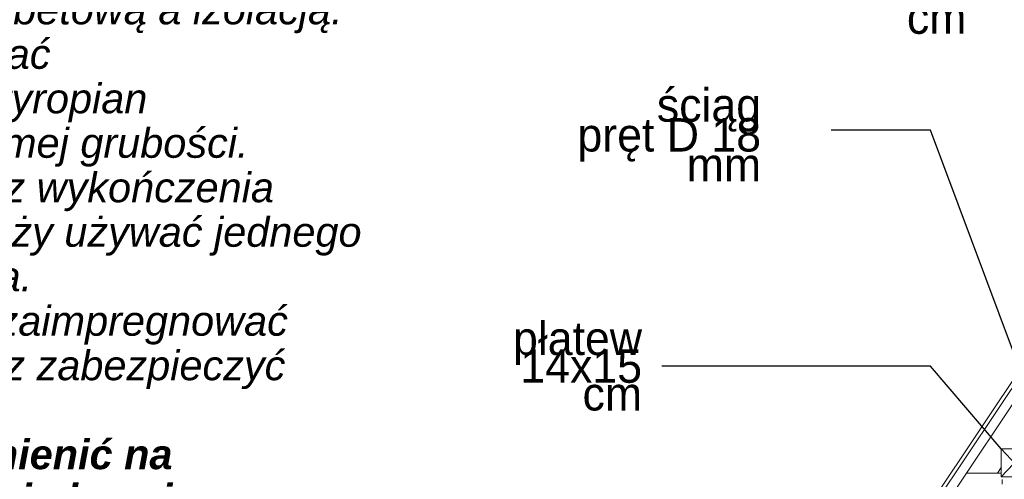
# Model space of a CAD drawing. Extents: x -723047 to -356759, y -30024 to 53940.
# Tile 8 of 121: x -716318 to -711008, y -3928 to -1450. Entities that reach past the tile are written whole.
import ezdxf

# ---------------------------------------------------------------- set-up
doc = ezdxf.new("R2010")
doc.units = 0
doc.header["$MEASUREMENT"] = 0
doc.linetypes.add('Hidden Line', pattern=[50, 25, -25])
for name, color, linetype, lineweight in [('Arch opisy_Nr_Pióra__21', 7, 'Continuous', 9), ('INWENT KONST. DREWNIANA_Nr_Pióra__21', 7, 'Continuous', 9), ('INWENT OPISY_Nr_Pióra__21', 7, 'Continuous', 9)]:
    doc.layers.add(name, color=color, linetype=linetype, lineweight=lineweight)
doc.styles.add('GENERATED_STYLE_12', font='arial.ttf')
doc.styles.add('GENERATED_STYLE_5', font='txt')
doc.dimstyles.new('GENERATED_STYLE__10', dxfattribs={"dimtxt": 0.18, "dimasz": 182.4, "dimexe": 0.18, "dimexo": 0.0625, "dimgap": 0.09, "dimtad": 0, "dimtih": 1, "dimtoh": 1, "dimdec": 4, "dimzin": 0, "dimdsep": 46, "dimcen": 0.09, "dimadec": 0, "dimazin": 0, "dimtfac": 1, "dimtdec": 4, "dimtmove": 0, "dimatfit": 3, "dimldrblk": 'ARROWHEAD_5', "dimfxl": 0, "dimtolj": 1, "dimtzin": 0, "dimarcsym": 0})

# ---------------------------------------------------------------- blocks, each defined once
blk = doc.blocks.new('ARROWHEAD_5')
at = {"color": 0, "linetype": 'Continuous', "lineweight": 0}
blk.add_line((0, 0), (-1, 0), dxfattribs=at)
blk.add_solid([(-1, 0.2679), (0, 0), (-1, -0.2679), (-1, 0.2679)], dxfattribs=at)

msp = doc.modelspace()

# ---------------------------------------------------------------- linework, layer by layer
at = {"layer": 'INWENT KONST. DREWNIANA_Nr_Pióra__21', "linetype": 'Continuous'}
for p, q in [((-709699, -1505), (-712867.2, -6243.5)), ((-709699, -1541), (-712840.5, -6239.6)), ((-709699, -1631), (-713021.1, -6599.6)), ((-709699, -1631), (-713021.1, -6599.6)), ((-711024, -3914.6), (-710884, -3764.6)), ((-710884, -3914.6), (-711024, -3764.6)), ((-711024, -3764.6), (-710884, -3764.6)), ((-711024, -3914.6), (-711024, -3764.6)), ((-711024, -3864.6), (-711044.1, -3894.6)), ((-711024, -3894.6), (-711212.5, -3894.6)), ((-710884, -3914.6), (-711024, -3914.6))]:
    msp.add_line(p, q, dxfattribs=at)
at = {"layer": 'INWENT KONST. DREWNIANA_Nr_Pióra__21', "linetype": 'Hidden Line'}
msp.add_line((-711019, -4054.6), (-711019, -3914.6), dxfattribs=at)

# ---------------------------------------------------------------- texts
at = {"layer": 'Arch opisy_Nr_Pióra__21', "linetype": 'Continuous', "insert": (-720797, -4401.4), "char_height": 160, "width": 6280, "attachment_point": 7, "line_spacing_factor": 0.899291, "style": 'GENERATED_STYLE_12'}
msp.add_mtext('\\A1;{\\fArial|b0|i1|c0|p38;UWAGA:\\P1. Wszystkie wymiary sprawdzić na budowie\\P2. Z istniejącego tynku cienkowarstwowego należy \\P    usunąć zabrudzenia oraz słabozwiązane i kruszące \\P    się powłoki tynku. Powierzchnię w miarę potrzeb \\P    wyrównać i zaimpregnować\\P3. Przed położeniem kolejnej powłoki tynku \\P    należy zbadać nośność istniejących już warstw \\P    "ocieplenia" oraz sprawdzić czy nie występują miejsca \\P    gdzie istniejący styropian jest odklejony i nie występują  \\P   "poduszki powietrzne" pomiędzy ścianą żelbetową a izolacją. \\P    W razie stwierdzenia usterki należy dokonać \\P    niezbędnych napraw - usunąć istniejący styropian \\P    i warstwy izolacji zastąpić nowymi o tej samej grubości.\\P4. System mocowania warstw ocieplenia oraz wykończenia \\P    wykonać wg wytycznych producenta. Należy używać jednego \\P    systemu rozwiązań wybranego producenta.\\P5. Wszystkie dostępne elementy drewniane zaimpregnować \\P    przeciwgrzybicznie i przeciwwilgociow oraz zabezpieczyć \\P    do klasy \\fArial|b1|i1|c0|p38;NRO\\P    Skorodowane elementy drewniane wymienić na \\P    równoważne lub zamienić wg opracownia branży\\P    konstrukcyjnej}', dxfattribs=at)
at = {"layer": 'INWENT OPISY_Nr_Pióra__21', "linetype": 'Continuous', "insert": (-711212.2, -1287.2), "char_height": 180, "width": 1455.25, "attachment_point": 6, "style": 'GENERATED_STYLE_5'}
msp.add_mtext('{jętka 3,5x14 cm}', dxfattribs=at)
at = {"layer": 'INWENT OPISY_Nr_Pióra__21', "linetype": 'Continuous', "char_height": 180, "attachment_point": 6, "style": 'GENERATED_STYLE_5'}
for s, insert, width, line_spacing_factor in [('{ściąg\\Ppręt D 18 mm}', (-712319.5, -2070.7), 1257.04, 0.536109), ('{płatew\\P14x15 cm}', (-712961.5, -3318.8), 901.271, 0.498268)]:
    msp.add_mtext(s, dxfattribs=dict(at, insert=insert, width=width, line_spacing_factor=line_spacing_factor))

# ---------------------------------------------------------------- leaders
at = {"layer": 'INWENT OPISY_Nr_Pióra__21', "linetype": 'Continuous', "annotation_type": 0, "has_hookline": 1, "hookline_direction": 1}
for points, text_width in [([(-710033.6, -2239.3), (-710598, -1261.8), (-711133.5, -1261.8)], 1448.6), ([(-710734, -3844.6), (-711406.3, -2045.8), (-711941.9, -2045.8)], 951.4), ([(-711024, -3764.6), (-711406.3, -3318.2), (-712853.9, -3318.2)], 865.7)]:
    msp.add_leader(points, dimstyle='GENERATED_STYLE__10', dxfattribs=dict(at, text_width=text_width))

doc.saveas('drawing.dxf')
